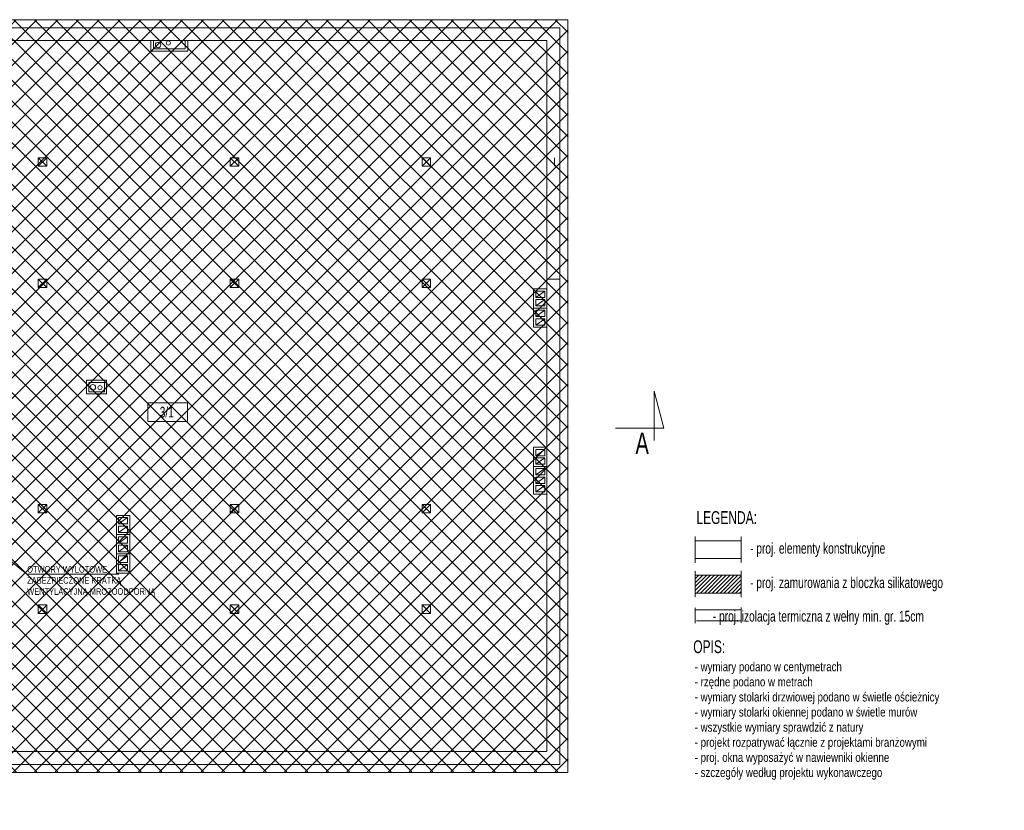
# Model space of a CAD drawing. Header units: millimetres. Extents: x 6354466 to 6508314, y -1889048 to -1342748.
# Tile 131 of 134: x 6418088 to 6436554, y -1461555 to -1446723. Entities that reach past the tile are written whole.
import ezdxf
from ezdxf.enums import TextEntityAlignment as Align

# ---------------------------------------------------------------- set-up
doc = ezdxf.new("R2010")
doc.units = ezdxf.units.MM
doc.linetypes.add('HIDDEN', pattern=[0.375, 0.25, -0.125])
for name, color, linetype, lineweight in [('L-2', 167, 'Continuous', 13), ('L-3', 10, 'Continuous', 18), ('L-4', 92, 'Continuous', 20), ('L-5', 152, 'Continuous', 9), ('L-6', 6, 'Continuous', 5), ('L-8', 8, 'HIDDEN', 5), ('L-HATCH', 252, 'Continuous', 5), ('L-TXT', 141, 'Continuous', 9)]:
    doc.layers.add(name, color=color, linetype=linetype, lineweight=lineweight)
doc.layers.add('L-9', color=11, linetype='Continuous', plot=False)
doc.styles.add('125', font='cdmsimpl.shx', dxfattribs={"width": 0.7, "height": 125})
doc.styles.add('170', font='cdmsimpl.shx', dxfattribs={"width": 0.8, "height": 170})
doc.styles.add('200', font='cdmsimpl.shx', dxfattribs={"width": 0.7, "height": 200})
doc.styles.add('250', font='cdmsimpl.shx', dxfattribs={"width": 0.7, "height": 250})

# ---------------------------------------------------------------- blocks, each defined once
blk = doc.blocks.new('opis pom')
at = {"color": 0}
blk.add_lwpolyline([(252897, -40977), (253644, -40977), (253644, -41327), (252897, -41327)], close=True, dxfattribs=at)
at = {"layer": 'L-4', "lineweight": 30, "style": '250', "width": 0.7}
blk.add_attdef('2', text='', height=250, dxfattribs=at).set_placement((253252, -41152), align=Align.MIDDLE_CENTER)

msp = doc.modelspace()

# ---------------------------------------------------------------- hatches: boundary and pattern name
at = {"layer": 'L-5', "ltscale": 8}
h = msp.add_hatch(dxfattribs=at)
h.set_pattern_fill('ANSI31', color=8, scale=16.32)
h.set_pattern_definition([(45, (5980675.7, -1816207.524), (-36.639445, 36.639445), [])])
h.paths.add_polyline_path([(6430755.9, -1457143.3), (6430755.9, -1457479.5), (6431619.5, -1457479.5), (6431619.5, -1457143.3)])
at = {"layer": 'L-HATCH', "ltscale": 10, "transparency": 33554687}
h = msp.add_hatch(dxfattribs=at)
h.set_pattern_fill('ANSI37', color=252, scale=87)
h.set_pattern_definition([(45, (-48871.55, 400010.94), (-195.320571, 195.320571), []), (135, (-48871.55, 400010.94), (-195.320571, -195.320571), [])])
h.paths.add_polyline_path([(6428375.3, -1446723.4), (6413285.3, -1446723.4), (6413285.3, -1460832.4), (6428375.3, -1460832.4)])

# ---------------------------------------------------------------- linework, layer by layer
at = {"layer": 'L-2', "lineweight": 13, "ltscale": 8}
msp.add_line((6428215.3, -1446873.4), (6413435.3, -1446873.4), dxfattribs=at)
at = {"layer": 'L-2', "lineweight": 13}
for p, q in [((6427765.3, -1451933.5), (6427935.3, -1451813.5)), ((6427765.3, -1452093.5), (6427935.3, -1451973.5)), ((6427765.3, -1452293.5), (6427935.3, -1452173.5)), ((6427765.3, -1452453.5), (6427935.3, -1452333.5)), ((6427765.3, -1454903.4), (6427935.3, -1454783.4)), ((6427765.3, -1455063.4), (6427935.3, -1454943.4)), ((6427765.3, -1455263.4), (6427935.3, -1455143.4)), ((6427765.3, -1455423.4), (6427935.3, -1455303.4)), ((6427765.3, -1455583.4), (6427935.3, -1455463.4)), ((6419941, -1456183.4), (6420111, -1456063.4)), ((6419941, -1456343.4), (6420111, -1456223.4)), ((6419941, -1456543.4), (6420111, -1456423.4)), ((6419941, -1456703.4), (6420111, -1456583.4)), ((6419941, -1456903.4), (6420111, -1456783.4)), ((6419941, -1457063.4), (6420111, -1456943.4)), ((6427975.3, -1460453.4), (6419901, -1460453.4))]:
    msp.add_line(p, q, dxfattribs=at)
at = {"layer": 'L-2'}
for p, q in [((6430755.9, -1456497.9), (6431619.5, -1456497.9)), ((6431619.5, -1456834.1), (6430755.9, -1456834.1)), ((6430755.9, -1457143.3), (6431619.5, -1457143.3)), ((6431619.5, -1457479.5), (6430755.9, -1457479.5))]:
    msp.add_line(p, q, dxfattribs=at)
at = {"layer": 'L-2', "lineweight": 13, "ltscale": 8}
for points in [[(6428215.3, -1460693.4), (6428215.3, -1446873.4)], [(6419661, -1447113.4), (6413675.3, -1447113.4)], [(6427975.3, -1447113.4), (6419661, -1447113.4)], [(6427975.3, -1460453.4), (6427975.3, -1447113.4)], [(6413675.3, -1460453.4), (6419901, -1460453.4)], [(6413435.3, -1460693.4), (6428215.3, -1460693.4)], [(6413435.3, -1460693.4), (6428215.3, -1460693.4)]]:
    msp.add_lwpolyline(points, dxfattribs=at)
for points in [[(6427725.3, -1451773.5), (6427975.3, -1451773.5), (6427975.3, -1452133.5), (6427725.3, -1452133.5)], [(6427725.3, -1452133.5), (6427975.3, -1452133.5), (6427975.3, -1452493.5), (6427725.3, -1452493.5)], [(6427725.3, -1454743.4), (6427975.3, -1454743.4), (6427975.3, -1455103.4), (6427725.3, -1455103.4)], [(6427725.3, -1455103.4), (6427975.3, -1455103.4), (6427975.3, -1455623.4), (6427725.3, -1455623.4)], [(6419901, -1456023.4), (6420151, -1456023.4), (6420151, -1456383.4), (6419901, -1456383.4)], [(6419901, -1456383.4), (6420151, -1456383.4), (6420151, -1456743.4), (6419901, -1456743.4)], [(6419901, -1456743.4), (6420151, -1456743.4), (6420151, -1457103.4), (6419901, -1457103.4)]]:
    msp.add_lwpolyline(points, close=True, dxfattribs=at)
at = {"layer": 'L-2', "lineweight": 13}
for points in [[(6427765.3, -1451933.5), (6427935.3, -1451933.5), (6427935.3, -1451813.5), (6427765.3, -1451813.5)], [(6427765.3, -1452093.5), (6427935.3, -1452093.5), (6427935.3, -1451973.5), (6427765.3, -1451973.5)], [(6427765.3, -1452293.5), (6427935.3, -1452293.5), (6427935.3, -1452173.5), (6427765.3, -1452173.5)], [(6427765.3, -1452453.5), (6427935.3, -1452453.5), (6427935.3, -1452333.5), (6427765.3, -1452333.5)], [(6427765.3, -1454903.4), (6427935.3, -1454903.4), (6427935.3, -1454783.4), (6427765.3, -1454783.4)], [(6427765.3, -1455063.4), (6427935.3, -1455063.4), (6427935.3, -1454943.4), (6427765.3, -1454943.4)], [(6427765.3, -1455263.4), (6427935.3, -1455263.4), (6427935.3, -1455143.4), (6427765.3, -1455143.4)], [(6427765.3, -1455423.4), (6427935.3, -1455423.4), (6427935.3, -1455303.4), (6427765.3, -1455303.4)], [(6427765.3, -1455583.4), (6427935.3, -1455583.4), (6427935.3, -1455463.4), (6427765.3, -1455463.4)], [(6419941, -1456183.4), (6420111, -1456183.4), (6420111, -1456063.4), (6419941, -1456063.4)], [(6419941, -1456343.4), (6420111, -1456343.4), (6420111, -1456223.4), (6419941, -1456223.4)], [(6419941, -1456543.4), (6420111, -1456543.4), (6420111, -1456423.4), (6419941, -1456423.4)], [(6419941, -1456703.4), (6420111, -1456703.4), (6420111, -1456583.4), (6419941, -1456583.4)], [(6419941, -1456903.4), (6420111, -1456903.4), (6420111, -1456783.4), (6419941, -1456783.4)], [(6419941, -1457063.4), (6420111, -1457063.4), (6420111, -1456943.4), (6419941, -1456943.4)]]:
    msp.add_lwpolyline(points, close=True, dxfattribs=at)
at = {"layer": 'L-3'}
for p, q in [((6430169.2, -1454387.2), (6429984.6, -1453694.3)), ((6429984.6, -1453694.3), (6429984.6, -1454616.8)), ((6429260.5, -1454387.2), (6430169.2, -1454387.2))]:
    msp.add_line(p, q, dxfattribs=at)
at = {"layer": 'L-4', "lineweight": 13, "ltscale": 10}
for p, q in [((6418435.4, -1449313), (6418595.2, -1449472.8)), ((6418595.2, -1449313.6), (6418435.9, -1449473)), ((6422035.4, -1449313), (6422195.2, -1449472.8)), ((6422195.2, -1449313.6), (6422035.9, -1449473)), ((6425635.4, -1449313), (6425795.2, -1449472.8)), ((6425795.2, -1449313.6), (6425635.9, -1449473)), ((6418435.4, -1451589.5), (6418595.2, -1451749.3)), ((6418595.2, -1451590.1), (6418435.9, -1451749.5)), ((6422035.4, -1451589.1), (6422195.2, -1451748.9)), ((6422195.2, -1451589.7), (6422035.9, -1451749.1)), ((6425635.4, -1451589.1), (6425795.2, -1451748.9)), ((6425795.2, -1451589.7), (6425635.9, -1451749.1)), ((6418435.4, -1455816.5), (6418595.2, -1455976.3)), ((6418595.2, -1455817.1), (6418435.9, -1455976.5)), ((6422035.4, -1455816.5), (6422195.2, -1455976.3)), ((6422195.2, -1455817.1), (6422035.9, -1455976.5)), ((6425635.4, -1455816.5), (6425795.2, -1455976.3)), ((6425795.2, -1455817.1), (6425635.9, -1455976.5)), ((6418435.4, -1457703), (6418595.2, -1457862.8)), ((6418595.2, -1457703.6), (6418435.9, -1457863)), ((6422035.4, -1457703), (6422195.2, -1457862.8)), ((6422195.2, -1457703.6), (6422035.9, -1457863)), ((6425635.4, -1457703), (6425795.2, -1457862.8)), ((6425795.2, -1457703.6), (6425635.9, -1457863))]:
    msp.add_line(p, q, dxfattribs=at)
for points in [[(6418435.4, -1449313.4), (6418595.2, -1449313.4), (6418595.2, -1449473.2), (6418435.4, -1449473.2)], [(6422035.4, -1449313.4), (6422195.2, -1449313.4), (6422195.2, -1449473.2), (6422035.4, -1449473.2)], [(6425635.4, -1449313.4), (6425795.2, -1449313.4), (6425795.2, -1449473.2), (6425635.4, -1449473.2)], [(6418435.4, -1451589.9), (6418595.2, -1451589.9), (6418595.2, -1451749.7), (6418435.4, -1451749.7)], [(6422035.4, -1451589.5), (6422195.2, -1451589.5), (6422195.2, -1451749.3), (6422035.4, -1451749.3)], [(6425635.4, -1451589.5), (6425795.2, -1451589.5), (6425795.2, -1451749.3), (6425635.4, -1451749.3)], [(6418435.4, -1455816.9), (6418595.2, -1455816.9), (6418595.2, -1455976.7), (6418435.4, -1455976.7)], [(6422035.4, -1455816.9), (6422195.2, -1455816.9), (6422195.2, -1455976.7), (6422035.4, -1455976.7)], [(6425635.4, -1455816.9), (6425795.2, -1455816.9), (6425795.2, -1455976.7), (6425635.4, -1455976.7)], [(6418435.4, -1457703.4), (6418595.2, -1457703.4), (6418595.2, -1457863.2), (6418435.4, -1457863.2)], [(6422035.4, -1457703.4), (6422195.2, -1457703.4), (6422195.2, -1457863.2), (6422035.4, -1457863.2)], [(6425635.4, -1457703.4), (6425795.2, -1457703.4), (6425795.2, -1457863.2), (6425635.4, -1457863.2)]]:
    msp.add_lwpolyline(points, close=True, dxfattribs=at)
at = {"layer": 'L-5', "lineweight": 13, "ltscale": 5}
for p, q in [((6420741, -1446723.4), (6413285.3, -1446723.4)), ((6428365.3, -1446723.4), (6420741, -1446723.4)), ((6428365.3, -1460843.4), (6428365.3, -1446723.4))]:
    msp.add_line(p, q, dxfattribs=at)
at = {"layer": 'L-5', "lineweight": 13, "ltscale": 10}
for p, q in [((6420544.6, -1447113.4), (6420544.6, -1447314.2)), ((6420594.6, -1447113.4), (6420594.6, -1447268.7)), ((6421190.6, -1447113.4), (6421190.6, -1447268.7)), ((6421240.6, -1447113.4), (6421240.6, -1447314.2)), ((6420544.6, -1447314.2), (6421240.6, -1447314.2)), ((6420594.6, -1447268.7), (6421190.6, -1447268.7)), ((6428115.3, -1449313.4), (6428115.3, -1449473.4))]:
    msp.add_line(p, q, dxfattribs=at)
at = {"layer": 'L-5', "ltscale": 8}
for p, q in [((6431617.4, -1457797.1), (6430758.6, -1457797.1)), ((6431617.4, -1458001.1), (6430780.4, -1458001.1))]:
    msp.add_line(p, q, dxfattribs=at)
at = {"layer": 'L-5', "lineweight": 13, "ltscale": 8}
msp.add_line((6413435.3, -1460843), (6428365.3, -1460842.6), dxfattribs=at)
at = {"layer": 'L-5', "lineweight": 13, "ltscale": 10}
for points in [[(6419716.6, -1453488.1), (6419342, -1453488.1), (6419342, -1453743.8), (6419716.6, -1453743.8)], [(6419676.6, -1453528.1), (6419382, -1453528.1), (6419382, -1453703.8), (6419676.6, -1453703.8)]]:
    msp.add_lwpolyline(points, close=True, dxfattribs=at)
for centre in [(6420874.5, -1447159.6), (6419593.7, -1453626)]:
    msp.add_circle(centre, 38.9, dxfattribs=at)
at = {"layer": 'L-6', "lineweight": 13, "ltscale": 10}
for centre in [(6420684.3, -1447197), (6419461.3, -1453618.4)]:
    msp.add_circle(centre, 51.4, dxfattribs=at)
at = {"layer": 'L-8', "ltscale": 10}
for p, q in [((6430755.9, -1456911.1), (6430755.9, -1456418.5)), ((6431619.5, -1456418.5), (6431619.5, -1456911.1)), ((6430755.9, -1457556.5), (6430755.9, -1457064)), ((6431619.5, -1457064), (6431619.5, -1457556.5)), ((6430758.6, -1458045.4), (6430758.6, -1457752.8)), ((6431617.4, -1457752.8), (6431617.4, -1458045.4))]:
    msp.add_line(p, q, dxfattribs=at)
at = {"layer": 'L-9', "lineweight": 13, "ltscale": 10}
msp.add_line((6427975.3, -1451589.9), (6428215.3, -1451589.9), dxfattribs=at)
for points in [[(6419342, -1453488.1), (6419716.6, -1453488.1), (6419716.6, -1453743.8), (6419342, -1453743.8)], [(6419901, -1456023.4), (6420151, -1456023.4), (6420151, -1457103.4), (6419901, -1457103.4)]]:
    msp.add_lwpolyline(points, close=True, dxfattribs=at)
at = {"layer": 'L-TXT', "lineweight": 13}
for p, q in [((6418224.3, -1457126.2), (6417560.2, -1456590.3)), ((6419948.4, -1457126.2), (6418224.3, -1457126.2))]:
    msp.add_line(p, q, dxfattribs=at)

# ---------------------------------------------------------------- block references
at = {"layer": 'L-5', "lineweight": 13}
ref = msp.add_blockref('opis pom', (6167593.2, -1412933.8), dxfattribs=at)
ref.add_attrib('2', '3/1', dxfattribs={"layer": 'L-3', "height": 200, "style": '200', "width": 0.7}).set_placement((6420845.4, -1454085.7), align=Align.MIDDLE_CENTER)

# ---------------------------------------------------------------- texts
at = {"layer": 'L-2', "style": '200', "width": 0.7}
msp.add_text('A', height=400, dxfattribs=at).set_placement((6429636.9, -1454867.8))
at = {"layer": 'L-3', "style": '200', "width": 0.7}
msp.add_text('LEGENDA:', height=240, dxfattribs=at).set_placement((6430779.3, -1456182.6))
msp.add_text('OPIS:', height=240, dxfattribs=at).set_placement((6431020.2, -1458366.1), align=Align.TOP_CENTER)
at = {"layer": 'L-TXT', "style": '125', "width": 0.7}
for s, p in [('- proj. elementy konstrukcyjne', (6431785.4, -1456740.5, 0)), ('- proj. zamurowania z bloczka silikatowego', (6431785.4, -1457386, 0)), ('- proj. izolacja termiczna z wełny min. gr. 15cm', (6431087.4, -1458015.3))]:
    msp.add_text(s, height=204, dxfattribs=at).set_placement(p)
at = {"layer": 'L-TXT', "lineweight": 13, "insert": (6418228.4, -1456971.5), "char_height": 125, "width": 4875.197, "attachment_point": 1, "rotation": 0.00215, "style": '125'}
msp.add_mtext('OTWORY WYLOTOWE\\PZABEZPIECZONE KRATKĄ \\PWENTYLACYJNĄ MROZOODPORNĄ', dxfattribs=at)
at = {"layer": 'L-TXT', "insert": (6430747.2, -1458776.5), "char_height": 170, "attachment_point": 1, "style": '170'}
msp.add_mtext_dynamic_manual_height_columns('- wymiary podano w centymetrach\\P- rzędne podano w metrach\\P- wymiary stolarki drzwiowej podano w świetle ościeżnicy\\P- wymiary stolarki okiennej podano w świetle murów\\P- wszystkie wymiary sprawdzić z natury\\P- projekt rozpatrywać łącznie z projektami branżowymi\\P- proj. okna wyposażyć w nawiewniki okienne\\P- szczegóły według projektu wykonawczego\\P\\P ', width=6120.161, gutter_width=625, heights=[0], dxfattribs=at)

doc.saveas('drawing.dxf')
